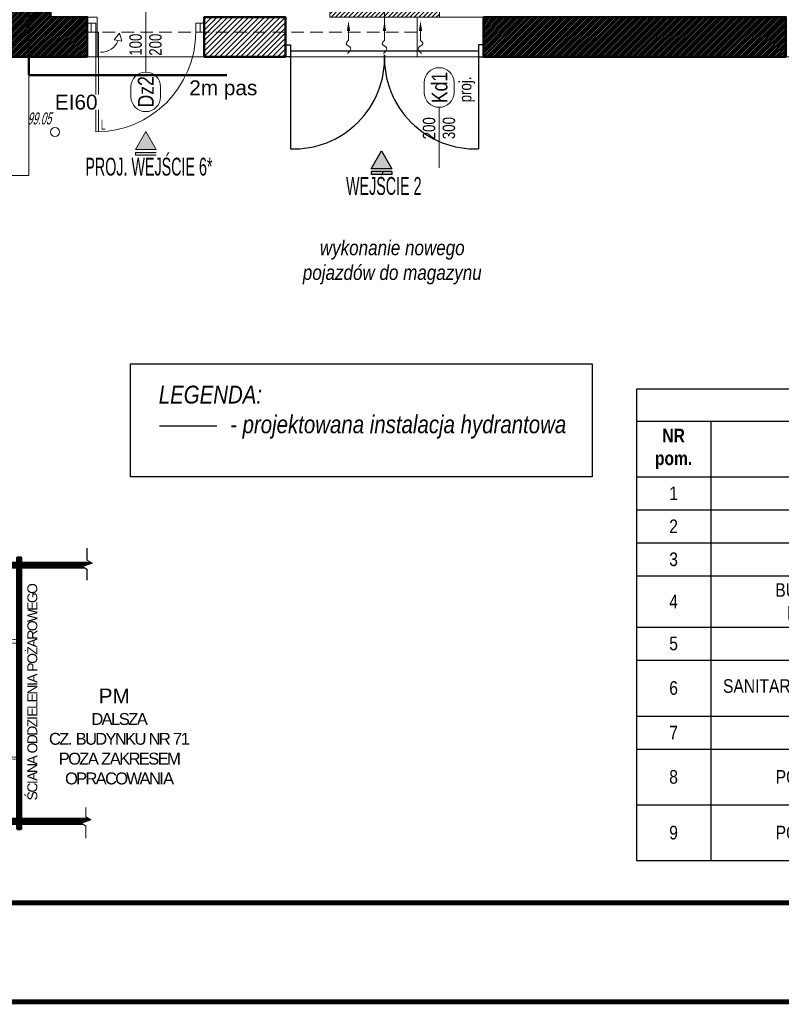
# Model space of a CAD drawing. Header units: centimetres. Extents: x -2715 to 104803, y -1446 to 32152.
# Tile 7 of 31: x 86654 to 87423, y -1446 to -452. Entities that reach past the tile are written whole.
import ezdxf
from ezdxf.enums import TextEntityAlignment as Align
from ezdxf.lldxf.tags import DXFTag

# ---------------------------------------------------------------- set-up
doc = ezdxf.new("R2010")
doc.units = ezdxf.units.CM
doc.header["$MEASUREMENT"] = 0
doc.linetypes.add('HIDDEN', pattern=[9.525, 6.35, -3.175])
doc.linetypes.add('HIDDENX2', pattern=[19.05, 12.7, -6.35])
for name, color, linetype, lineweight in [('0_TXT', 252, 'Continuous', 15), ('0_TXT_N', 252, 'Continuous', 15), ('0_TXT_rzędne wys.', 252, 'Continuous', 15), ('1_ doors proj.', 252, 'Continuous', 15), ('1_ hatch', 252, 'Continuous', 9), ('1_ hatch proj.', 252, 'Continuous', 9), ('1_ projection', 252, 'HIDDENX2', 5), ('1_ view 1', 252, 'Continuous', 15), ('1_ wall STRUCT', 252, 'Continuous', 50), ('1_ wall STRUCT proj.', 252, 'Continuous', 50), ('1_ wall STRUCT-DIV rozbiorka', 252, 'Continuous', 9), ('2_ doors description proj.', 252, 'Continuous', 15), ('3_ PPOŻ  opisy', 252, 'Continuous', 18)]:
    doc.layers.add(name, color=color, linetype=linetype, lineweight=lineweight)
doc.layers.add('1_ area', color=252, linetype='Continuous', lineweight=9, plot=False)
for name, color, linetype in [('3_KRATA_dzrwi istn.', 252, 'Continuous'), ('IS_Opis', 140, 'SOLID'), ('IS_Zimna_woda', 160, 'SOLID')]:
    doc.layers.add(name, color=color, linetype=linetype)
doc.styles.add('ARIAL', font='arial.ttf', dxfattribs={"width": 0.8})
doc.styles.add('BIKTS', font='bikromsw.shx', dxfattribs={"width": 0.85})
doc.styles.add('H_POM', font='ARIALN.TTF', dxfattribs={"width": 0.7, "height": 18})
doc.styles.get("Standard").update_dxf_attribs({"font": 'ARIALN.TTF'})
doc.styles.add('TXT_D', font='arial.ttf')
tags = doc.linetypes.add('Dash', pattern=[15, 10, -5]).pattern_tags.tags
tags[6:7] = [DXFTag(74, 4), DXFTag(75, 0), DXFTag(340, '0'), DXFTag(46, 0.0), DXFTag(50, 0.0), DXFTag(44, 0.0), DXFTag(45, 0.0)]
tags[4:5] = [DXFTag(74, 4), DXFTag(75, 0), DXFTag(340, '0'), DXFTag(46, 0.0), DXFTag(50, 0.0), DXFTag(44, 0.0), DXFTag(45, 0.0)]
doc.linetypes.add('FENCELINE9', pattern='A,1e-09,[163,AAA.SHX,S=1,R=0,X=0,Y=0],1.5,-0.5', length=2)
doc.linetypes.add('Rozbiö˘ka', pattern='A,7,[121,msgB.shx,S=1,R=0,X=0.5,Y=-1.826635],7', length=14)
tags = doc.linetypes.add('SOLID', pattern=[10, 10, 0]).pattern_tags.tags
tags[6:7] = [DXFTag(74, 4), DXFTag(75, 0), DXFTag(340, '0'), DXFTag(46, 0.0), DXFTag(50, 0.0), DXFTag(44, 0.0), DXFTag(45, 0.0)]
tags[4:5] = [DXFTag(74, 4), DXFTag(75, 0), DXFTag(340, '0'), DXFTag(46, 0.0), DXFTag(50, 0.0), DXFTag(44, 0.0), DXFTag(45, 0.0)]

# ---------------------------------------------------------------- blocks, each defined once
blk = doc.blocks.new('_OZN.DRZWI')
blk.add_line((0, 0), (61.07, 0))
blk.add_lwpolyline([(-15, 15, -1), (-15, -15), (-25, -15, -1), (-25, 15)], format="xyb", close=True)
at = {"style": 'BIKTS', "width": 0.8}
blk.add_attdef('WYSOK', text='', height=8, rotation=0.00001, dxfattribs=at).set_placement((27.59, 12.75), align=Align.TOP_CENTER)
for p in [(-20, 0), (75.14, 0)]:
    blk.add_attdef('OZN', text='', height=8, rotation=0.00001, dxfattribs=at).set_placement(p, align=Align.MIDDLE)
blk.add_attdef('SZEROK', text='', height=8, rotation=0.00001, dxfattribs=at).set_placement((27.59, -12.4), align=Align.CENTER)
blk = doc.blocks.new('gfdgfdghf')
for points in [[(-200, 6), (-195, 6), (-195, -6), (-200, -6), (-200, 6)], [(-200, 6), (-195, 6), (-195, -6), (-200, -6), (-200, 6)], [(0, 6), (-5, 6), (-5, -6), (0, -6), (0, 6)], [(0, 6), (-5, 6), (-5, -6), (0, -6), (0, 6)], [(-195, -4), (-195, -99)], [(-5, -4), (-5, -99)]]:
    blk.add_lwpolyline(points)
at = {"linetype": 'FENCELINE9', "ltscale": 2.5}
blk.add_lwpolyline([(-195, 0), (-5, 0)], dxfattribs=at)
for centre, start, end in [((-191.62, -7.38), 267.88422, 2.11578), ((-8.38, -7.38), 177.88422, 272.11578)]:
    blk.add_arc(centre, 91.68, start, end)
blk = doc.blocks.new('FDSFGGDHGFH')
for p, q in [((3.55, 0), (0, 0)), ((8.09, 0), (3.55, 0)), ((8.09, -9.09), (8.09, 0)), ((109, 0), (109, -9.09)), ((117.55, 0), (114, 0)), ((3.55, -9.09), (8.09, -9.09)), ((8.09, -9.09), (8.09, -110)), ((10.82, -9.09), (10.82, -109.96)), ((109, -9.09), (113.55, -9.09)), ((32.18, -10.39), (26.88, -16.92)), ((26.88, -16.92), (34.56, -18.46))]:
    blk.add_line(p, q)
for points in [[(-0.45, -9.09), (-0.45, 0), (3.55, 0), (3.55, -9.09)], [(3.55, -9.09), (3.55, 0), (8.09, 0), (8.09, -9.09)], [(109, -9.09), (109, 0), (113.55, 0), (113.55, -9.09)], [(113.55, -9.09), (113.55, 0), (117.55, 0), (117.55, -9.09)]]:
    blk.add_lwpolyline(points, close=True)
for points in [[(8.09, -9.09), (10.82, -9.09)], [(58.55, -5.91), (58.55, -4.91)], [(32.18, -10.39), (34.56, -18.46)]]:
    blk.add_lwpolyline(points)
for centre, radius, end in [((8.09, -9.09), 100.91, 0), ((13.09, -10.39), 19.09, 337.49939)]:
    blk.add_arc(centre, radius, 270, end)
at = {"insert": (17.95, -97.72), "char_height": 10, "width": 6.2032, "attachment_point": 3, "style": 'H_POM'}
blk.add_mtext('L', dxfattribs=at)
blk = doc.blocks.new('FDSGFDHFGHF')
at = {"linetype": 'Continuous'}
for points in [[(-10.4, -18.01), (0, 0), (10.4, -18.01)], [(-10.4, -18.01), (0, 0), (10.4, -18.01)], [(10.4, -23.89), (10.4, -20.95), (-10.4, -20.95), (-10.4, -23.89)]]:
    blk.add_hatch(color=150, dxfattribs=at).paths.add_polyline_path(points)
at = {"color": 150}
for p, q in [((10.4, -20.95), (-10.4, -20.95)), ((-10.4, -20.95), (-10.4, -23.89)), ((10.4, -23.89), (-10.4, -23.89))]:
    blk.add_line(p, q, dxfattribs=at)
at = {"color": 150, "linetype": 'Continuous'}
blk.add_lwpolyline([(-10.4, -18.01), (0, 0), (10.4, -18.01)], close=True, dxfattribs=at)
at = {"color": 150}
blk.add_lwpolyline([(-10.4, -18.01), (0, 0), (10.4, -18.01)], close=True, dxfattribs=at)
at = {"color": 150, "insert": (-60.91, -26.4), "char_height": 18, "width": 132.4847, "attachment_point": 1, "style": 'H_POM'}
blk.add_mtext('PROJ. WEJŚCIE 6*', dxfattribs=at)
blk = doc.blocks.new('WSP')
at = {"linetype": 'Continuous'}
blk.add_circle((0, 0), 0.045, dxfattribs=at)
blk = doc.blocks.new('RDFEWFGRDGBFH')
at = {"layer": '0_TXT', "color": 150, "linetype": 'ByBlock', "lineweight": -2}
blk.add_line((0, -10), (0, -19.6), dxfattribs=at)
blk.add_open_spline([(0, -19.6), (-1.24, -20.76), (-4.37, -23.71), (4.68, -26.45), (0.75, -31.26), (-0.92, -32.56), (-1.14, -32.73)], degree=3, knots=[0, 0, 0, 0, 4.027858, 10.239386, 15.868897, 16.708323, 16.708323, 16.708323, 16.708323], dxfattribs=at)
at = {"layer": '0_TXT', "color": 150}
blk.add_solid([(-1.67, -10), (0, 0), (1.67, -10)], dxfattribs=at)
blk = doc.blocks.new('NAWIEW')
at = {"layer": '1_ hatch proj.', "linetype": 'Dash', "ltscale": 5}
h = blk.add_hatch(dxfattribs=at)
h.set_pattern_fill('ANSI31', color=256, scale=25)
h.set_pattern_definition([(45, (-87022.5463, 436.0692), (-2.20970869, 2.20970869), [])])
h.paths.add_polyline_path([(-55.34, -13), (55.34, -13), (55.34, -1), (-55.34, -1)])
blk.add_lwpolyline([(-55.34, -13), (55.34, -13), (55.34, -1), (-55.34, -1)], close=True, dxfattribs=at)
at = {"layer": '0_TXT'}
for p in [(-36.33, -16.87), (0, -16.87)]:
    blk.add_blockref('RDFEWFGRDGBFH', p, dxfattribs=at)
at = {"layer": '0_TXT', "xscale": -1}
blk.add_blockref('RDFEWFGRDGBFH', (36.33, -16.87), dxfattribs=at)
blk = doc.blocks.new('gfdhgfhgfh')
at = {"layer": '1_ hatch'}
h = blk.add_hatch(dxfattribs=at)
h.set_pattern_fill('ANSI31', color=256, scale=10)
h.set_pattern_definition([(45, (-431355.607, 12231.814), (-0.8838834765, 0.8838834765), [])])
h.paths.add_polyline_path([(2943, -1726), (2968, -1726), (2968, 0), (2968, 30), (2943, 30), (2943, -1726)], is_closed=False)
h = blk.add_hatch(dxfattribs=at)
h.set_pattern_fill('ANSI31', color=256, scale=10)
h.set_pattern_definition([(45, (-345755.4368, 10788.6668), (-0.8838834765, 0.8838834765), [])])
h.paths.add_polyline_path([(2943, -1656), (470, -1656), (470, -40), (2943, -40), (2943, 0), (0, 0), (0, -1696), (2943, -1696), (2943, -1656)], is_closed=False)
h.paths.add_polyline_path([(90, -1644), (55, -1644), (55, -1634), (40, -1634), (40, -501), (36, -501), (36, -375), (40, -375), (40, -40), (428, -40), (428, -1656), (90, -1656), (90, -1644)], is_closed=False, flags=16)
h = blk.add_hatch(dxfattribs=at)
h.set_pattern_fill('ANSI31', color=256, scale=10)
h.set_pattern_definition([(45, (-516635.7771, 13674.9611), (-0.8838834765, 0.8838834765), [])])
h.paths.add_polyline_path([(3380.6, -40), (2968, -40), (2968, 0), (3413.8, 0), (3426.5, -7.4), (3363.3, -27.7)])
h = blk.add_hatch(dxfattribs=at)
h.set_pattern_fill('ANSI31', color=256, scale=10)
h.set_pattern_definition([(45, (-259835.2666, 9345.5197), (-0.8838834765, 0.8838834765), [])])
h.paths.add_polyline_path([(2968, -1656), (2968, -1696), (3369.2, -1696), (3355.4, -1686.2), (3418.6, -1665.8), (3401.7, -1656)])
at = {"layer": '1_ projection', "color": 251}
for points in [[(40, -345), (428, -345), (428, -40), (40, -40)], [(150, -345), (40, -345), (40, -40), (150, -40)], [(470, -501), (832, -501), (832, -40), (470, -40)], [(865, -501), (1184, -501), (1184, -40), (865, -40)], [(1434, -501), (1217, -501), (1217, -40), (1434, -40)], [(1467, -501), (1914, -501), (1914, -40), (1467, -40)]]:
    blk.add_lwpolyline(points, close=True, dxfattribs=at)
for points in [[(428, -345), (162, -345), (162, -40), (428, -40), (428, -345)], [(2943, -40), (1947, -40), (1947, -501), (2943, -501)], [(2968, -501), (2968, -40)], [(36, -501), (36, -375), (428, -375), (428, -501), (36, -501)], [(36, -501), (36, -375), (428, -375), (428, -501), (36, -501)], [(202, -650), (202, -525), (40, -525), (40, -650), (202, -650)], [(428, -1656), (283, -1656), (283, -650), (214, -650), (214, -525), (428, -525), (428, -1656)], [(470, -525), (470, -1154), (682, -1154), (682, -1656), (1183, -1656), (1183, -525), (470, -525)], [(1207, -1656), (1207, -525), (1884, -525), (1884, -1656), (1207, -1656)], [(1908, -525), (1908, -1656), (2582, -1656), (2582, -1261), (2943, -1261), (2943, -525), (1908, -525)], [(258, -903), (250, -903), (250, -919), (40, -919), (40, -675), (258, -675), (258, -903)], [(258, -1333), (40, -1333), (40, -941), (250, -941), (250, -958), (258, -958), (258, -1333)], [(470, -1656), (670, -1656), (670, -1166), (470, -1166), (470, -1656)], [(2594, -1656), (2594, -1273), (2943, -1273), (2943, -1656), (2594, -1656)], [(40, -1357), (40, -1634), (55, -1634), (55, -1644), (90, -1644), (90, -1656), (259, -1656), (259, -1357), (40, -1357)]]:
    blk.add_lwpolyline(points, dxfattribs=at)
at = {"layer": '1_ view 1'}
for points in [[(3392.6, -116.7), (3392.6, -48.6), (3363.3, -27.7), (3426.5, -7.4), (3392.6, 12.4), (3392.6, 89.9)], [(3393.6, -116.7), (3393.6, -48.1), (3365.5, -28.1), (3428.9, -7.7), (3393.6, 12.9), (3393.6, 89.9)], [(3413.8, 0), (2968, 0), (2968, 30), (2943, 30), (2943, 0), (40, 0)], [(2943, -1696), (0, -1696), (0, 0), (2943, 0)], [(428, -40), (40, -40), (40, -1634), (55, -1634), (55, -1644), (90, -1644), (90, -1656), (428, -1656), (428, -40)], [(470, -40), (470, -1656), (2943, -1656), (2943, -40), (470, -40)], [(3380.6, -40), (2968, -40), (2968, 0), (3413.8, 0), (3426.5, -7.4), (3363.3, -27.7), (3380.6, -40)], [(3380.6, -40), (2968, -40)], [(3384.7, -1783.2), (3384.7, -1707), (3355.4, -1686.2), (3418.6, -1665.8), (3384.7, -1646.1), (3384.7, -1586.3)], [(3385.7, -1783.2), (3385.7, -1706.5), (3357.6, -1686.5), (3421, -1666.1), (3385.7, -1645.5), (3385.7, -1586.3)], [(40, -1696), (40, -1696), (2943, -1696), (2943, -1726), (2968, -1726), (2968, -1696), (3369.2, -1696)], [(2968, -1656), (3353, -1656), (3401.7, -1656)], [(2968, -1656), (2968, -1696), (3369.2, -1696), (3355.4, -1686.2), (3418.6, -1665.8), (3401.7, -1656), (2968, -1656)]]:
    blk.add_lwpolyline(points, dxfattribs=at)
at = {"layer": '1_ wall STRUCT proj.'}
blk.add_lwpolyline([(2943, -1726), (2943, 30), (2968, 30), (2968, -1726), (2943, -1726)], dxfattribs=at)
at = {"layer": '3_ PPOŻ  opisy', "linetype": 'HIDDEN', "ltscale": 2.5, "const_width": 2.5}
for points in [[(448, 22.9), (448, -1714.5)], [(448, 22.9), (648, 22.9)], [(2955.5, 30), (2955.5, -1726)], [(448, -1714.5), (648, -1714.5)]]:
    blk.add_lwpolyline(points, dxfattribs=at)
blk = doc.blocks.new('*T5789')
at = {"color": 0, "lineweight": -2}
for p, q in [((0, 0), (662.5, 0)), ((0, 0), (0, -476.34)), ((662.5, 0), (662.5, -476.34)), ((663.49, 0), (1325.99, 0)), ((663.49, 0), (663.49, -488.24)), ((738.49, 0), (738.49, -488.24)), ((1029.74, 0), (1029.74, -488.24)), ((1119.74, 0), (1119.74, -488.24)), ((1325.99, 0), (1325.99, -488.24)), ((0, -32.68), (662.5, -32.68)), ((75, -32.68), (75, -476.34)), ((366.25, -32.68), (366.25, -476.34)), ((456.25, -32.68), (456.25, -476.34)), ((663.49, -56.25), (1325.99, -56.25)), ((0, -88.93), (662.5, -88.93)), ((663.49, -112.5), (1325.99, -112.5)), ((0, -122.26), (662.5, -122.26)), ((0, -155.6), (662.5, -155.6)), ((663.49, -168.75), (1325.99, -168.75)), ((0, -188.93), (662.5, -188.93)), ((663.49, -225), (1325.99, -225)), ((0, -240.6), (662.5, -240.6)), ((0, -273.93), (662.5, -273.93)), ((663.49, -288.12), (1325.99, -288.12)), ((0, -330.51), (662.5, -330.51)), ((663.49, -344.38), (1325.99, -344.38)), ((0, -363.84), (662.5, -363.84)), ((663.49, -400.62), (1325.99, -400.62)), ((0, -420.09), (662.5, -420.09)), ((663.49, -456.88), (1325.99, -456.88)), ((0, -476.34), (662.5, -476.34)), ((663.49, -488.24), (1325.99, -488.24))]:
    blk.add_line(p, q, dxfattribs=at)
at = {"color": 0, "char_height": 13.75, "attachment_point": 5}
for s, insert, width in [('{\\fAptos Narrow|b1|i0|c1|p54;ZESTAWIENIE POMIESZCZEŃ}', (331.25, -16.34), 647.5), ('{\\fAptos Narrow|b0|i0|c1|p54;posadzka przemysłowa}', (1222.87, -28.12), 191.25), ('{\\fAptos Narrow|b0|i0|c1|p54;10}', (700.99, -28.12), 60), ('{\\fAptos Narrow|b0|i0|c1|p54;POM. MAGAZYNOWE}', (884.12, -28.12), 276.25), ('{\\fAptos Narrow|b0|i0|c1|p54;10,00}', (1074.74, -28.12), 75), ('{\\fAptos Narrow|b1|i0|c1|p54;NR pom.}', (37.5, -60.8), 60), ('{\\fAptos Narrow|b1|i0|c1|p54;POW. użyt.}', (411.25, -60.8), 75), ('{\\fAptos Narrow|b1|i0|c1|p54;NAZWA pom. }', (220.62, -60.8), 276.25), ('{\\fAptos Narrow|b1|i0|c1|p54;PODŁOGA}', (559.38, -60.8), 191.25), ('{\\fAptos Narrow|b0|i0|c1|p54;posadzka przemysłowa}', (1222.87, -84.38), 191.25), ('{\\fAptos Narrow|b0|i0|c1|p54;11}', (700.99, -84.38), 60), ('{\\fAptos Narrow|b0|i0|c1|p54;POM. MAGAZYNOWE}', (884.12, -84.38), 276.25), ('{\\fAptos Narrow|b0|i0|c1|p54;20,60}', (1074.74, -84.38), 75), ('{\\fAptos Narrow|b0|i0|c1|p54;1}', (37.5, -105.6), 60), ('{\\fAptos Narrow|b0|i0|c1|p54;KANCELARIA}', (220.62, -105.6), 276.25), ('{\\fAptos Narrow|b0|i0|c1|p54;6,45}', (411.25, -105.6), 75), ('{\\fAptos Narrow|b0|i0|c1|p54;wykładzina PCV}', (559.38, -105.6), 191.25), ('{\\fAptos Narrow|b0|i0|c1|p54;posadzka przemysłowa}', (1222.87, -140.62), 191.25), ('{\\fAptos Narrow|b0|i0|c1|p54;2}', (37.5, -138.93), 60), ('{\\fAptos Narrow|b0|i0|c1|p54;KANCELARIA}', (220.62, -138.93), 276.25), ('{\\fAptos Narrow|b0|i0|c1|p54;8,53}', (411.25, -138.93), 75), ('{\\fAptos Narrow|b0|i0|c1|p54;wykładzina PCV}', (559.38, -138.93), 191.25), ('{\\fAptos Narrow|b0|i0|c1|p54;12}', (700.99, -140.62), 60), ('{\\fAptos Narrow|b0|i0|c1|p54;POM. MAGAZYNOWE}', (884.12, -140.62), 276.25), ('{\\fAptos Narrow|b0|i0|c1|p54;47,05}', (1074.74, -140.62), 75), ('{\\fAptos Narrow|b0|i0|c1|p54;3}', (37.5, -172.26), 60), ('{\\fAptos Narrow|b0|i0|c1|p54;KANCELARIA}', (220.62, -172.26), 276.25), ('{\\fAptos Narrow|b0|i0|c1|p54;5,30}', (411.25, -172.26), 75), ('{\\fAptos Narrow|b0|i0|c1|p54;wykładzina PCV}', (559.38, -172.26), 191.25), ('{\\fAptos Narrow|b0|i0|c1|p54;posadzka przemysłowa}', (1222.87, -196.88), 191.25), ('{\\fAptos Narrow|b0|i0|c1|p54;MAGAZYN BRONI KRÓTKIEJ}', (884.12, -196.88), 276.25), ('{\\fAptos Narrow|b0|i0|c1|p54;BUDYNKOWY PUNKT DYSTRYBUCYJNY}', (220.62, -214.76), 276.25), ('{\\fAptos Narrow|b0|i0|c1|p54;13}', (700.99, -196.88), 60), ('{\\fAptos Narrow|b0|i0|c1|p54;9,80}', (1074.74, -196.88), 75), ('{\\fAptos Narrow|b0|i0|c1|p54;4}', (37.5, -214.76), 60), ('{\\fAptos Narrow|b0|i0|c1|p54;2,00}', (411.25, -214.76), 75), ('{\\fAptos Narrow|b0|i0|c1|p54;gres}', (559.38, -214.76), 191.25), ('{\\fAptos Narrow|b0|i0|c1|p54;MAGAZYN UŻYTECZNOŚCI BIEŻĄCEJ}', (884.12, -256.56), 276.25), ('{\\fAptos Narrow|b0|i0|c1|p54;posadzka przemysłowa}', (1222.87, -256.56), 191.25), ('{\\fAptos Narrow|b0|i0|c1|p54;5}', (37.5, -257.26), 60), ('{\\fAptos Narrow|b0|i0|c1|p54;SOCJAL}', (220.62, -257.26), 276.25), ('{\\fAptos Narrow|b0|i0|c1|p54;4,94}', (411.25, -257.26), 75), ('{\\fAptos Narrow|b0|i0|c1|p54;terakota}', (559.38, -257.26), 191.25), ('{\\fAptos Narrow|b0|i0|c1|p54;14}', (700.99, -256.56), 60), ('{\\fAptos Narrow|b0|i0|c1|p54;70,00}', (1074.74, -256.56), 75), ('{\\fAptos Narrow|b0|i0|c1|p54;SANITARAIATY DAMSKIE + MĘSKIE}', (220.62, -302.22), 276.25), ('{\\fAptos Narrow|b0|i0|c1|p54;6}', (37.5, -302.22), 60), ('{\\fAptos Narrow|b0|i0|c1|p54;11,45}', (411.25, -302.22), 75), ('{\\fAptos Narrow|b0|i0|c1|p54;terakota}', (559.38, -302.22), 191.25), ('{\\fAptos Narrow|b0|i0|c1|p54;MAGAZYN ZAPASU WOJENNEGO}', (884.12, -316.25), 276.25), ('{\\fAptos Narrow|b0|i0|c1|p54;posadzka przemysłowa}', (1222.87, -316.25), 191.25), ('{\\fAptos Narrow|b0|i0|c1|p54;15}', (700.99, -316.25), 60), ('{\\fAptos Narrow|b0|i0|c1|p54;76,55}', (1074.74, -316.25), 75), ('{\\fAptos Narrow|b0|i0|c1|p54;wykładzina PCV}', (559.38, -347.17), 191.25), ('{\\fAptos Narrow|b0|i0|c1|p54;7}', (37.5, -347.17), 60), ('{\\fAptos Narrow|b0|i0|c1|p54;KOMUNIKACJA}', (220.62, -347.17), 276.25), ('{\\fAptos Narrow|b0|i0|c1|p54;17,25}', (411.25, -347.17), 75), ('{\\fAptos Narrow|b0|i0|c1|p54;MAGAZYN ZAPASU WOJENNEGO}', (884.12, -372.5), 276.25), ('{\\fAptos Narrow|b0|i0|c1|p54;posadzka przemysłowa}', (1222.87, -372.5), 191.25), ('{\\fAptos Narrow|b0|i0|c1|p54;16}', (700.99, -372.5), 60), ('{\\fAptos Narrow|b0|i0|c1|p54;102,74}', (1074.74, -372.5), 75), ('{\\fAptos Narrow|b0|i0|c1|p54;posadzka przemysłowa}', (559.38, -391.96), 191.25), ('{\\fAptos Narrow|b0|i0|c1|p54;8}', (37.5, -391.96), 60), ('{\\fAptos Narrow|b0|i0|c1|p54;POM. MAGAZYNOWE}', (220.62, -391.96), 276.25), ('{\\fAptos Narrow|b0|i0|c1|p54;16,65}', (411.25, -391.96), 75), ('{\\fAptos Narrow|b0|i0|c1|p54;MAGAZYN WARSZTATU UZBROJENIA}', (884.12, -428.75), 276.25), ('{\\fAptos Narrow|b0|i0|c1|p54;posadzka przemysłowa}', (1222.87, -428.75), 191.25), ('{\\fAptos Narrow|b0|i0|c1|p54;17}', (700.99, -428.75), 60), ('{\\fAptos Narrow|b0|i0|c1|p54;13,35}', (1074.74, -428.75), 75), ('{\\fAptos Narrow|b0|i0|c1|p54;posadzka przemysłowa}', (559.38, -448.21), 191.25), ('{\\fAptos Narrow|b0|i0|c1|p54;9}', (37.5, -448.21), 60), ('{\\fAptos Narrow|b0|i0|c1|p54;POM. MAGAZYNOWE}', (220.62, -448.21), 276.25), ('{\\fAptos Narrow|b0|i0|c1|p54;14,70}', (411.25, -448.21), 75), ('{\\fAptos Narrow|b1|i0|c1|p54;SUMA POW. UŻYTKOWEJ}', (884.12, -472.56), 276.25), ('{\\fAptos Narrow|b1|i0|c1|p54;437,36}', (1074.74, -472.56), 75), ('{\\fAptos Narrow|b0|i0|c1|p54;}', (700.99, -472.56), 60), ('{\\fAptos Narrow|b0|i0|c1|p54;}', (1222.87, -472.56), 191.25)]:
    blk.add_mtext(s, dxfattribs=dict(at, insert=insert, width=width))

msp = doc.modelspace()

# ---------------------------------------------------------------- hatches: boundary and pattern name
at = {"linetype": 'Continuous'}
msp.add_hatch(color=256, dxfattribs=at).paths.add_polyline_path([(87009.03, -602.08), (87019.43, -584.07), (87029.82, -602.08)])
at = {"linetype": 'Continuous', "true_color": 0xc7c8ca}
for points in [[(87009.03, -602.08), (87019.43, -584.07), (87029.82, -602.08)], [(87029.82, -607.96), (87029.82, -605.02), (87009.03, -605.02), (87009.03, -607.96)]]:
    msp.add_hatch(color=9, dxfattribs=at).paths.add_polyline_path(points)
at = {"layer": '1_ hatch'}
h = msp.add_hatch(dxfattribs=at)
h.set_pattern_fill('ANSI31', color=256, scale=10)
h.paths.add_polyline_path([(86636.55, -489.07), (86636.55, -449.07), (86643.55, -449.07), (86643.55, 511.93), (86685.55, 511.93), (86685.55, -449.07), (86722.55, -449.07), (86722.55, -489.07)])
h = msp.add_hatch(dxfattribs=at)
h.set_pattern_fill('ANSI31', color=256, scale=10)
h.paths.add_polyline_path([(87122.55, -489.07), (87122.55, -449.07), (87427.71, -449.07), (87427.71, -489.07)])
at = {"layer": '1_ hatch proj.'}
h = msp.add_hatch(dxfattribs=at)
h.set_pattern_fill('ANSI31', color=256, scale=30)
h.set_pattern_definition([(45, (-154, -2e-12), (-2.65165043, 2.65165043), [])])
h.paths.add_polyline_path([(86922.55, -489.07), (86840.55, -489.07), (86840.55, -449.07), (86922.55, -449.07)])

# ---------------------------------------------------------------- linework, layer by layer
for p, q in [((87029.82, -605.02), (87009.03, -605.02)), ((87009.03, -605.02), (87009.03, -607.96)), ((87029.82, -605.02), (87029.82, -607.96)), ((87029.82, -607.96), (87009.03, -607.96))]:
    msp.add_line(p, q)
at = {"lineweight": 50}
msp.add_lwpolyline([(85700.17, -1343.15, 5, 5, 0), (85700.17, 1426.85, 5, 5, 0), (89700.17, 1426.85, 5, 5, 0), (89700.17, -1343.15, 5, 5, 0)], format="xyseb", close=True, dxfattribs=at)
at = {"linetype": 'Continuous'}
msp.add_lwpolyline([(87009.03, -602.08), (87019.43, -584.07), (87029.82, -602.08)], close=True, dxfattribs=at)
for points in [[(87009.03, -602.08), (87019.43, -584.07), (87029.82, -602.08)], [(86766.17, -799.15), (87232.17, -799.15), (87232.17, -913.15), (86766.17, -913.15)]]:
    msp.add_lwpolyline(points, close=True)
at = {"layer": '0_TXT_N', "color": 150}
msp.add_line((86791.95, -605.02), (86791.95, -607.96), dxfattribs=at)
at = {"layer": '1_ area'}
msp.add_lwpolyline([(89183.91, -489.07), (86215.55, -489.07), (86215.55, 1206.93), (89183.91, 1206.93)], close=True, dxfattribs=at)
at = {"layer": '1_ projection'}
for points in [[(87055.55, -464.07), (86732.55, -464.07)], [(86732.55, -489.07), (87055.55, -489.07)]]:
    msp.add_lwpolyline(points, dxfattribs=at)
at = {"layer": '1_ view 1', "color": 150}
msp.add_lwpolyline([(86623.55, -609.07), (86663.55, -609.07), (86663.55, -489.07), (86623.55, -489.07)], dxfattribs=at)
at = {"layer": '1_ wall STRUCT'}
for points in [[(86636.55, -489.07), (86636.55, -449.07), (86643.55, -449.07), (86643.55, 511.93), (86685.55, 511.93), (86685.55, -449.07), (86722.55, -449.07), (86722.55, -489.07), (86636.55, -489.07)], [(87122.55, -489.07), (87122.55, -449.07), (87427.71, -449.07), (87427.71, -489.07), (87122.55, -489.07)]]:
    msp.add_lwpolyline(points, dxfattribs=at)
at = {"layer": '1_ wall STRUCT proj.'}
msp.add_lwpolyline([(86922.55, -489.07), (86840.55, -489.07), (86840.55, -449.07), (86922.55, -449.07), (86922.55, -489.07)], dxfattribs=at)
at = {"layer": '1_ wall STRUCT-DIV rozbiorka', "linetype": 'Rozbiö˘ka'}
for points in [[(86722.55, -449.07), (86732.55, -449.07), (86732.55, -489.07), (86722.55, -489.07)], [(87122.55, -449.07), (87055.55, -449.07), (87055.55, -489.07), (87122.55, -489.07)]]:
    msp.add_lwpolyline(points, dxfattribs=at)
at = {"layer": '1_ wall STRUCT-DIV rozbiorka', "linetype": 'Rozbiö˘ka', "lineweight": 9, "ltscale": 2.5}
msp.add_lwpolyline([(86722.55, -489.28), (86840.55, -489.28)], dxfattribs=at)
at = {"layer": '3_ PPOŻ  opisy', "linetype": 'HIDDEN', "ltscale": 2.5, "const_width": 2.5}
for points in [[(86663.55, 1229.82), (86663.55, -507.59)], [(86663.55, -507.59), (86863.55, -507.59)]]:
    msp.add_lwpolyline(points, dxfattribs=at)
at = {"layer": 'IS_Zimna_woda'}
msp.add_line((86853.17, -862.15), (86795.32, -862.15), dxfattribs=at)

# ---------------------------------------------------------------- block references
msp.add_blockref('*T5789', (87276.79, -824.18))
at = {"layer": '0_TXT'}
msp.add_blockref('NAWIEW', (87022.55, -436.07), dxfattribs=at)
at = {"layer": '0_TXT_N'}
msp.add_blockref('FDSGFDHFGHF', (86781.55, -564.59), dxfattribs=at)
at = {"layer": '0_TXT_rzędne wys.', "lineweight": 9, "xscale": 99.73580285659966, "yscale": 99.73580285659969, "zscale": 99.73580285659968, "rotation": 28.77486728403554}
msp.add_blockref('WSP', (86689.99, -565.01), dxfattribs=at)
at = {"layer": '1_ doors proj.'}
msp.add_blockref('FDSFGGDHGFH', (86723, -454.98), dxfattribs=at)
at = {"layer": '1_ view 1', "xscale": 0.15625, "yscale": 0.15625, "zscale": 0.15625}
msp.add_blockref('gfdhgfhgfh', (86192.1, -999.13), dxfattribs=at)
at = {"layer": '2_ doors description proj.'}
ref = msp.add_blockref('_OZN.DRZWI', (87022.55, -394.9), dxfattribs=dict(at, xscale=-1, rotation=89.99999999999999))
ref.add_attrib('OZN', 'proj.', dxfattribs={"layer": '0', "color": 7, "lineweight": 5, "height": 12.5, "rotation": 90, "style": 'BIKTS', "width": 0.8}).set_placement((87050.37, -376.85), align=Align.MIDDLE)
ref.add_attrib('WYSOK', '300', dxfattribs={"layer": '0', "color": 7, "lineweight": 5, "height": 12.5, "rotation": 90, "style": 'BIKTS', "width": 0.8}).set_placement((87026.09, -415.86), align=Align.TOP_CENTER)
ref.add_attrib('SZEROK', '200', dxfattribs={"layer": '0', "color": 7, "lineweight": 5, "height": 12.5, "rotation": 90, "style": 'BIKTS', "width": 0.8}).set_placement((87018.53, -416.06), align=Align.CENTER)
ref.add_attrib('OZN', 'W1', dxfattribs={"layer": '0', "color": 7, "lineweight": 5, "height": 16, "rotation": 90, "style": 'ARIAL', "width": 0.8}).set_placement((87022.55, -374.9), align=Align.MIDDLE)
ref = msp.add_blockref('_OZN.DRZWI', (86781.55, -504.48), dxfattribs=dict(at, rotation=90.00000000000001))
ref.add_attrib('OZN', 'proj.', dxfattribs={"layer": '0', "color": 7, "lineweight": 5, "height": 12.5, "rotation": 90, "style": 'BIKTS', "width": 0.8}).set_placement((86781.55, -423.07), align=Align.MIDDLE)
ref.add_attrib('WYSOK', '200', dxfattribs={"layer": '0', "color": 7, "lineweight": 5, "height": 12.5, "rotation": 90, "style": 'BIKTS', "width": 0.8}).set_placement((86785.09, -476.88), align=Align.TOP_CENTER)
ref.add_attrib('SZEROK', '100', dxfattribs={"layer": '0', "color": 7, "lineweight": 5, "height": 12.5, "rotation": 90, "style": 'BIKTS', "width": 0.8}).set_placement((86777.53, -476.88), align=Align.CENTER)
ref.add_attrib('OZN', 'Dz2', dxfattribs={"layer": '0', "color": 7, "lineweight": 5, "height": 16, "rotation": 90, "style": 'ARIAL', "width": 0.8}).set_placement((86781.55, -524.48), align=Align.MIDDLE)
ref = msp.add_blockref('_OZN.DRZWI', (87077.7, -540.09), dxfattribs=dict(at, xscale=-1, rotation=89.99999999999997))
ref.add_attrib('OZN', 'proj.', dxfattribs={"layer": '0', "color": 7, "lineweight": 5, "height": 12.5, "rotation": 90, "style": 'BIKTS', "width": 0.8}).set_placement((87105.52, -522.05), align=Align.MIDDLE)
ref.add_attrib('WYSOK', '300', dxfattribs={"layer": '0', "color": 7, "lineweight": 5, "height": 12.5, "rotation": 90, "style": 'BIKTS', "width": 0.8}).set_placement((87081.24, -561.05), align=Align.TOP_CENTER)
ref.add_attrib('SZEROK', '200', dxfattribs={"layer": '0', "color": 7, "lineweight": 5, "height": 12.5, "rotation": 90, "style": 'BIKTS', "width": 0.8}).set_placement((87073.68, -561.25), align=Align.CENTER)
ref.add_attrib('OZN', 'Kd1', dxfattribs={"layer": '0', "color": 7, "lineweight": 5, "height": 16, "rotation": 90, "style": 'ARIAL', "width": 0.8}).set_placement((87077.7, -520.09), align=Align.MIDDLE)
at = {"layer": '3_KRATA_dzrwi istn.'}
msp.add_blockref('gfdgfdghf', (87122.55, -483.07), dxfattribs=at)

# ---------------------------------------------------------------- texts
at = {"insert": (86983.73, -610.47), "char_height": 18, "width": 79.6756, "attachment_point": 1, "style": 'H_POM'}
msp.add_mtext('WEJŚCIE 2', dxfattribs=at)
at = {"layer": '0_TXT_rzędne wys.', "lineweight": 9, "oblique": 15, "width": 0.7}
msp.add_text('99.05', height=12, dxfattribs=at).set_placement((86674.09, -551.3), align=Align.MIDDLE)
at = {"layer": 'IS_Opis', "insert": (86794.71, -821.12), "char_height": 18, "width": 511.8779, "attachment_point": 1}
msp.add_mtext('\\fArial Narrow|b0|i1;LEGENDA:\\P^I- projektowana instalacja hydrantowa\\P', dxfattribs=at)

# ---------------------------------------------------------------- next in the draw order: texts
at = {"layer": '0_TXT_N', "linetype": 'Rozbiö˘ka', "insert": (86933.21, -674.37), "char_height": 15, "width": 194.3254, "attachment_point": 1, "style": 'TXT_D', "bg_fill": 3, "box_fill_scale": 1, "bg_fill_color": 256, "bg_fill_transparency": 0}
msp.add_mtext('\\pxqc;{\\fArial Narrow|b0|i1|c238|p34;wykonanie nowego pojazdów do magazynu}', dxfattribs=at)

# ---------------------------------------------------------------- next in the draw order: linework, layer by layer
at = {"lineweight": 50, "const_width": 5}
msp.add_lwpolyline([(85600.17, -1443.15), (85600.17, 1526.85), (89800.17, 1526.85), (89800.17, -1443.15), (85600.17, -1443.15)], dxfattribs=at)

# ---------------------------------------------------------------- next in the draw order: texts
at = {"layer": '3_ PPOŻ  opisy', "insert": (86822.88, -512.88), "char_height": 15, "width": 73.9548, "attachment_point": 1, "style": 'TXT_D', "bg_fill": 3, "box_fill_scale": 1, "bg_fill_color": 1, "bg_fill_transparency": 0}
msp.add_mtext('\\pxqc;2m pas', dxfattribs=at)
at = {"layer": '3_ PPOŻ  opisy', "attachment_point": 1, "style": 'TXT_D', "bg_fill": 3, "box_fill_scale": 1, "bg_fill_color": 1, "bg_fill_transparency": 0}
for s, insert, char_height, width, rotation in [('\\pxqc;EI60', (86686.95, -527.34), 15, 48.8787, 0.02018), ('\\pxqc;{\\T0.75;ŚCIANA ODDZIELENIA POŻAROWEG}O', (86662.13, -1241.3), 10, 222.3035, 90)]:
    msp.add_mtext(s, dxfattribs=dict(at, insert=insert, char_height=char_height, width=width, rotation=rotation))

# ---------------------------------------------------------------- next in the draw order: texts
at = {"insert": (86678.74, -1151.61), "char_height": 12, "width": 151.2657, "attachment_point": 1, "style": 'TXT_D'}
msp.add_mtext('\\pxqc;{\\T0.75;DALSZA \\PCZ. BUDYNKU NR 71\\PPOZA ZAKRESEM \\POPRACOWANIA}', dxfattribs=at)
at = {"layer": '3_ PPOŻ  opisy', "insert": (86680.84, -1126.86), "char_height": 15, "width": 137.9765, "attachment_point": 1, "style": 'TXT_D', "bg_fill": 3, "box_fill_scale": 1, "bg_fill_color": 1, "bg_fill_transparency": 0}
msp.add_mtext('\\pxqc;PM', dxfattribs=at)

doc.saveas('drawing.dxf')
